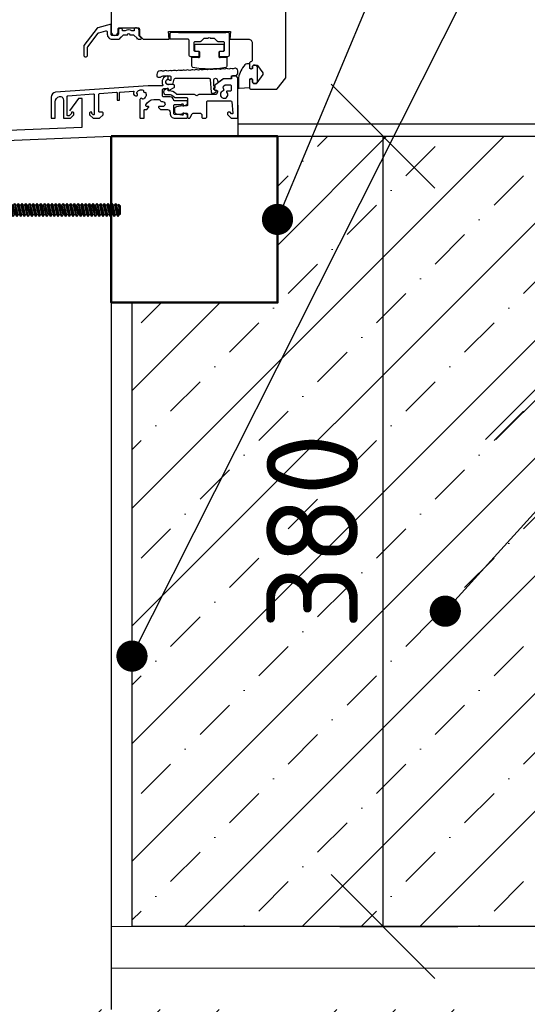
# Model space of a CAD drawing. Header units: millimetres. Extents: x -118752 to 407724, y -73278 to 155058.
# Tile 176 of 256: x 63454 to 63698, y 146595 to 147068. Entities that reach past the tile are written whole.
import ezdxf

# ---------------------------------------------------------------- set-up
doc = ezdxf.new("R2010")
doc.units = ezdxf.units.MM
doc.header["$LTSCALE"] = 10
doc.linetypes.add('DASHDOT', pattern=[25.4, 12.7, -6.35, 0, -6.35])
for name, color, linetype, lineweight in [('CKIZOLACE', 1, 'Continuous', 18), ('CKKOTY', 3, 'Continuous', 25), ('CKSTENY_PODROVINOU', 7, 'Continuous', 25), ('CKTEXTY_MALE', 3, 'Continuous', 18), ('CSPROFILY_REZY', 4, 'Continuous', 50), ('KING_DET_axis', 4, 'DASHDOT', 13), ('KING_DET_fastening', 7, 'Continuous', 25), ('pohledy', 7, 'Continuous', 25), ('srafy', 7, 'Continuous', 18)]:
    doc.layers.add(name, color=color, linetype=linetype, lineweight=lineweight)
doc.styles.get("Standard").update_dxf_attribs({"font": 'isocpeur.ttf'})
doc.linetypes.add('IZOLACE_TEPELNA_U', pattern='A,0.00254,-2.54,[216,CADKON.SHX,S=2.54,R=0,X=-2.54,Y=0],-15.24,[216,CADKON.SHX,S=2.54,R=180,X=2.54,Y=0],-2.54', length=20.32254)
doc.dimstyles.new('CADKON', dxfattribs={"dimscale": 50, "dimtxt": 2.2, "dimasz": 2.5, "dimexe": 1.8, "dimexo": 5, "dimgap": 0.6, "dimtad": 1, "dimrnd": 1, "dimtxsty": 'Standard', "dimblk1": 'OBLIQUE', "dimblk2": 'OBLIQUE', "dimsah": 1, "dimcen": 2.5, "dimadec": 1, "dimazin": 2, "dimtfac": 1, "dimtdec": 4, "dimtix": 1, "dimtmove": 2, "dimatfit": 3, "dimldrblk": 'OPEN30', "dimfxl": 5, "dimfxlon": 1, "dimtolj": 1, "dimarcsym": 0})
doc.dimstyles.new('CADKON$7', dxfattribs={"dimscale": 100, "dimtxt": 2.5, "dimasz": 2.5, "dimexe": 1.8, "dimexo": 5, "dimgap": 0.6, "dimtad": 1, "dimrnd": 1, "dimtxsty": 'Standard', "dimblk1": 'OBLIQUE', "dimblk2": 'OBLIQUE', "dimsah": 1, "dimcen": 2.5, "dimadec": 1, "dimazin": 2, "dimtfac": 1, "dimtdec": 4, "dimtix": 1, "dimtmove": 0, "dimatfit": 3, "dimldrblk": 'DOTSMALL', "dimfxl": 5, "dimfxlon": 1, "dimtfill": 1, "dimtolj": 1, "dimarcsym": 0})
pattern_1 = [(45, (0, 0), (-28.284271, 28.284271), []), (45, (28.284, 0), (-14.142136, 42.426407), [20, -10, 0, -10])]

# ---------------------------------------------------------------- blocks, each defined once
blk = doc.blocks.new('prah dveri')
at = {"layer": 'pohledy'}
for p, q in [((3.53, -543.12), (5, -541.67)), ((3.53, -543.41), (3.53, -543.12)), ((10.48, -543.12), (9, -541.67)), ((10.48, -543.41), (10.48, -543.12))]:
    blk.add_line(p, q, dxfattribs=at)
blk.add_lwpolyline([(0, -453.42), (0, -540.53, 1), (2.8, -540.53), (2.8, -539.43, -0.414214), (3.3, -538.93), (10.8, -538.93, -0.414214), (11.3, -539.43), (11.3, -541.93), (12.8, -543.43), (23.3, -543.43), (23.04, -540.43), (47.76, -540.43), (47.5, -543.43), (55, -543.43, -0.414214), (56.5, -544.93), (56.5, -551.98, -0.414214), (56, -552.48, 0.414214), (55.5, -552.98), (55.5, -555.08), (55.8, -555.25, 0.57735), (56.7, -554.73), (56.7, -554.33, -0.414214), (57.2, -553.83), (58.24, -553.83, -0.244698), (58.65, -554.05), (60.72, -557, -0.315299), (60.72, -557.57), (58.34, -560.97, -0.244698), (57.93, -561.18), (57.2, -561.18, -0.414214), (56.7, -560.68), (56.7, -559.83, 0.57735), (55.8, -559.31), (55.5, -559.49), (55.5, -563.13, 0.414214), (55.8, -563.43), (66.35, -563.43, 0.233167), (66.59, -563.32), (69.94, -558.95, 0.165101), (70, -558.77), (70, -465.18)], format="xyb", dxfattribs=at)
for points in [[(-0.01, -537.48), (-5.34, -538.91, 0.165101), (-5.61, -539.08), (-10.9, -545.98, 0.165101), (-11.01, -546.29), (-11.01, -549.98, 0.414214), (-10.51, -550.48), (-10.01, -550.48, 0.414214), (-9.51, -549.98), (-9.51, -546.81, -0.165101), (-9.4, -546.5), (-5.22, -541.05, -0.165101), (-4.95, -540.87), (-2.19, -540.13, -0.498582), (-1.56, -540.62), (-1.57, -541.44, 0.419335), (0.43, -543.48), (2.99, -543.48, 0.198912), (3.34, -543.33), (5, -541.67), (6.49, -541.67, -1), (7.49, -541.67), (8.99, -541.67), (10.65, -543.33, 0.198912), (11, -543.48), (11.79, -543.48, 0.668179), (12, -542.96), (11.19, -542.16), (11.19, -539.98, 0.414214), (10.19, -538.98), (9.69, -538.98, 0.414214), (9.19, -539.48), (9.19, -540.17), (8.32, -540.17, 0.377964), (5.67, -540.17), (4.49, -540.17), (4.49, -539.68, 0.414214), (3.99, -539.18), (3.49, -539.18, 0.414214), (2.99, -539.68), (2.99, -541.23, -0.414214), (2.24, -541.98), (0.43, -541.98, -0.419335), (-0.07, -541.47)], [(47.48, -541.34, 0.414214), (46.98, -540.84), (23.98, -540.84, 0.414214), (23.48, -541.34), (23.48, -543.04, 0.414214), (23.78, -543.34), (30.58, -543.34, -0.414214), (31.08, -543.84), (31.08, -549.59, 0.414214), (31.83, -550.34), (34.98, -550.34, 0.414214), (35.28, -550.04), (35.28, -548.64, 0.414214), (34.98, -548.34), (33.58, -548.34, -0.414214), (33.28, -548.04), (33.28, -544.84, -0.414214), (33.78, -544.34), (35.86, -544.34, 0.198912), (36.07, -544.25), (37.14, -543.19, -0.198912), (37.49, -543.04), (38.76, -543.04, 0.182676), (38.95, -542.97, -0.377964), (39.62, -542.97, 0.182676), (39.81, -543.04), (41.08, -543.04, -0.198912), (41.43, -543.19), (42.5, -544.25, 0.198912), (42.71, -544.34), (44.78, -544.34, -0.414214), (45.28, -544.84), (45.28, -548.04, -0.414214), (44.98, -548.34), (43.58, -548.34, 0.414214), (43.28, -548.64), (43.28, -550.04, 0.414214), (43.58, -550.34), (46.73, -550.34, 0.414214), (47.48, -549.59), (47.48, -541.34)], [(43.13, -550.32, 0.432615), (43.66, -550.82), (46.33, -550.65), (46.33, -554.28, -0.355233), (45.93, -554.77, -0.103064), (32.73, -554.77, -0.355277), (32.33, -554.28), (32.33, -550.65), (35, -550.82, 0.432615), (35.53, -550.32), (35.53, -548.85, 0.414214), (35.03, -548.35), (34.03, -548.35, -0.414214), (33.53, -547.85), (33.53, -545.95, -0.414214), (34.03, -545.45), (44.63, -545.45, -0.414214), (45.13, -545.95), (45.13, -547.85, -0.414214), (44.63, -548.35), (43.63, -548.35, 0.414214), (43.13, -548.85)], [(50.78, -557.4), (50.78, -556.15, 0.564337), (49.31, -555.26, -0.229416), (48.44, -555.29, 0.229416), (47.57, -555.32, -0.229416), (46.7, -555.35, 0.229416), (45.83, -555.38, -0.229416), (44.96, -555.41, 0.229416), (44.09, -555.44, -0.229416), (43.21, -555.46, 0.229416), (42.34, -555.49, -0.229416), (41.47, -555.52, 0.229416), (40.6, -555.55, -0.229416), (39.73, -555.58, 0.229416), (38.86, -555.61, -0.229416), (37.99, -555.64, 0.229416), (37.12, -555.67, -0.229416), (36.24, -555.7, 0.229416), (35.37, -555.73, -0.229416), (34.5, -555.75, 0.229416), (33.63, -555.78, -0.229416), (32.76, -555.81, 0.229416), (31.89, -555.84, -0.229416), (31.02, -555.87, 0.229416), (30.14, -555.9, -0.229416), (29.27, -555.93, 0.229416), (28.4, -555.96, -0.229416), (27.53, -555.99, 0.229416), (26.66, -556.02, -0.229416), (25.79, -556.05, 0.229416), (24.92, -556.07, -0.229416), (24.05, -556.1, 0.229416), (23.17, -556.13, -0.229416), (22.3, -556.16, 0.229416), (21.43, -556.19, -0.229416), (20.56, -556.22, 0.113237), (20.12, -556.13), (19.73, -556.15, 0.40449), (18.28, -557.65), (18.28, -558.15, 0.414214), (18.78, -558.65), (19.57, -558.65, 0.148928), (19.85, -558.57, -0.142531), (21.18, -558.15), (23.38, -558.15, -0.414214), (23.88, -558.65), (23.88, -559.85, -0.691083), (23.53, -559.98, 2.285154), (23.38, -561.45), (24.38, -561.45, 0.339454), (24.86, -561.08), (25.28, -559.52, -0.339454), (25.76, -559.15), (39.14, -559.15, -0.390066), (39.64, -559.6), (40.06, -564.69, 0.390066), (40.56, -565.15), (41.1, -565.15), (41.91, -564.68, 0.57735), (41.91, -564.16), (41.1, -563.69), (41.1, -563.14, -0.314477), (41.23, -562.95, 0.697982), (41.23, -562.24, -0.314477), (41.1, -562.05), (41.1, -559.9, -1), (42.6, -559.9), (42.6, -559.99, 0.606815), (43.39, -560.4), (45.03, -559.25), (47.68, -559.25, 0.414194), (48.18, -558.75), (48.18, -558.15), (50.03, -558.15)], [(58.71, -554.88, 0.414214), (57.71, -553.88), (57.21, -553.88, 0.414214), (56.71, -554.38), (56.71, -554.88, -0.57735), (55.81, -555.4), (55.51, -555.22), (55.51, -553.63, 0.414214), (55.21, -553.33), (54.41, -553.33, 0.221977), (53.57, -553.72, 0.122267), (51.03, -558.92, 0.05265), (51.01, -559.13), (51.01, -562.83, 0.414214), (51.31, -563.13), (55.51, -562.83), (55.51, -559.63), (55.81, -559.46, -0.57735), (56.71, -559.98), (56.71, -560.78, 0.414214), (57.21, -561.28), (57.97, -561.28, 0.244698), (58.38, -561.06), (58.53, -560.85, 0.153915), (58.71, -560.28)], [(20.58, -563.76, -0.414214), (21.08, -563.26), (22.78, -563.26), (22.78, -563.86), (23.28, -563.86), (25.22, -562.85, 0.278989), (25.38, -562.58), (25.38, -562.16, 0.414214), (24.88, -561.66), (22.88, -561.66, -0.919595), (22.71, -559.68, 0.365977), (22.88, -559.48), (22.88, -558.37, 0.439951), (22.66, -558.17, 0.541791), (20.69, -561.87, -0.570287), (20.51, -562.16), (14.88, -562.16), (-22.26, -564.76, 0.39391), (-24.12, -566.75), (-24.12, -574.96, 0.414214), (-23.92, -575.16), (-22.62, -575.16, 0.414214), (-22.42, -574.96), (-22.42, -568.62, -0.333387), (-20.76, -566.41, -0.140813), (-20.21, -566.41, -0.335507), (-19.12, -567.85), (-19.12, -574.96, 0.414214), (-18.92, -575.16), (-16.5, -575.16, 0.198912), (-16.36, -575.1), (-14.98, -573.72, 0.198912), (-14.92, -573.58), (-14.92, -573.16, 0.414214), (-15.42, -572.66), (-15.7, -572.66, 0.414214), (-15.9, -572.86), (-15.9, -573.23), (-16.83, -574.16), (-17.42, -574.16, -0.414214), (-17.62, -573.96), (-17.62, -566.33, -0.39391), (-17.43, -566.13), (-7.08, -565.4, -0.434812), (-6.87, -565.6), (-6.87, -573.62, -0.668179), (-7.21, -573.76), (-7.74, -573.23), (-7.74, -572.86, 0.414214), (-7.94, -572.66), (-8.22, -572.66, 0.414214), (-8.72, -573.16), (-8.72, -573.58, 0.198912), (-8.66, -573.72), (-7.28, -575.1, 0.198912), (-7.14, -575.16), (-4.8, -575.16, 0.198912), (-4.66, -575.1), (-3.28, -573.72, 0.198912), (-3.22, -573.58), (-3.22, -573.16, 0.414214), (-3.72, -572.66), (-4.72, -572.66, -0.414214), (-4.92, -572.46), (-4.92, -565.44, -0.39391), (-4.73, -565.24), (2.17, -564.76, -0.434812), (2.38, -564.95), (2.38, -567.76, 0.414214), (2.58, -567.96), (3.18, -567.96, 0.414214), (3.38, -567.76), (3.38, -564.86, -0.39391), (3.57, -564.66), (8.89, -564.28, -0.54626), (9.1, -564.55, 0.034337), (8.97, -564.97, 0.576453), (10.24, -566.14, 0.675939), (10.32, -565.22, -0.384579), (10.22, -564.97, -0.431123), (12.84, -563.88, -0.384582), (12.95, -564.13, 0.615457), (13.58, -564.76, -0.384582), (13.83, -564.87, -0.431177), (12.74, -567.49, -0.384582), (12.49, -567.39, 0.657212), (11.57, -567.44, 0.081393), (11.52, -567.76), (11.52, -574.96, 0.414214), (11.72, -575.16), (13.02, -575.16, 0.414214), (13.22, -574.96), (13.22, -571.86, -0.414214), (13.42, -571.66), (14.12, -571.66, 0.198912), (14.26, -571.6), (14.98, -570.89, 0.668179), (14.8, -570.46), (14.38, -570.46, -0.414214), (13.88, -569.96), (13.88, -569.79, -0.300893), (17.1, -567.66), (19.18, -567.66, -0.356394), (19.67, -568.06, 0.356394), (20.16, -568.46), (20.58, -568.46, -0.414214), (21.58, -569.46, -0.414214), (20.58, -570.46), (19.2, -570.46, 0.668179), (19.02, -570.89), (19.74, -571.6, 0.198912), (19.88, -571.66), (22.58, -571.66, -0.414214), (23.58, -572.66), (23.58, -573.16, 0.414214), (25.58, -575.16), (30.08, -575.16, 0.414232), (30.58, -574.66), (30.58, -574.02, 0.322823), (30.24, -573.55), (29.13, -573.18, 0.080612), (29.03, -573.16), (28.81, -573.16, 0.520567), (28.66, -573.38), (28.79, -573.75, -0.520567), (28.64, -573.96), (28.37, -573.96), (28.27, -573.75, 0.291473), (28.13, -573.66), (25.58, -573.66, -0.414214), (25.08, -573.16), (25.08, -572.91), (25.08, -572.91), (25.08, -571.41), (25.08, -571.41), (25.08, -570.16, -0.414214), (25.58, -569.66), (28.13, -569.66, 0.291473), (28.27, -569.57), (28.37, -569.36), (28.64, -569.36, -0.520567), (28.79, -569.58), (28.66, -569.95, 0.520567), (28.81, -570.16), (29.03, -570.16, 0.080612), (29.13, -570.15), (30.24, -569.78, 0.322823), (30.58, -569.3), (30.58, -568.66, 0.414214), (30.08, -568.16), (25.37, -568.16, -0.381966), (25.07, -567.9, 0.381966), (23.58, -566.56), (21.08, -566.56, -0.414214), (20.58, -566.06)], [(38.78, -568.15), (47.89, -568.15, -0.388879), (48.38, -568.6), (48.78, -573.1, -0.700208), (48.27, -573.33), (47.67, -572.73, 0.198912), (47.45, -572.65), (47.08, -572.65, 0.414214), (46.58, -573.15), (46.58, -573.5, 0.197257), (46.67, -573.71), (47.93, -575, 0.200569), (48.29, -575.15), (50.28, -575.15, 0.414214), (50.78, -574.65), (50.78, -558.9), (50.03, -558.15), (48.78, -558.15, 0.414214), (48.28, -558.65), (48.28, -559.35), (45.38, -559.35, 0.153915), (44.81, -559.53), (41.9, -561.56, 0.228571), (41.48, -562.32), (41.39, -563.73, 0.432221), (41.59, -563.95), (42.17, -563.95, -0.517466), (42.64, -564.61), (42.4, -565.31, -0.317987), (41.93, -565.65), (35.14, -565.65, 0.267949), (34.71, -565.9, -0.57735), (33.85, -565.9, 0.267949), (33.41, -565.65), (26.71, -565.65, -0.207199), (25.98, -565.33, 0.207199), (23.28, -564.16), (22.78, -564.16), (22.78, -563.26), (22.62, -563.26, 0.121217), (22.15, -563.38), (21.51, -563.71, 0.287934), (20.98, -564.63, 0.423947), (21.98, -565.66), (23.28, -565.66, -0.173183), (24.67, -566.16), (25.37, -566.73, 0.173183), (25.69, -566.85), (30.08, -566.85, -0.414214), (30.58, -567.35), (30.58, -569.86, -0.414214), (30.28, -570.16), (28.62, -570.16, 0.038769), (28.54, -570.17), (26.22, -570.53, 0.369511), (25.38, -571.52), (25.38, -572.36, 0.350174), (26.16, -573.34), (27.52, -573.65, 0.055927), (27.63, -573.66), (28, -573.66, 0.267949), (28.43, -573.41), (28.58, -573.16), (30.28, -573.16, -0.414214), (30.58, -573.46), (30.58, -574.66, 0.414214), (31.08, -575.16), (31.27, -575.16, 0.284079), (31.72, -574.89), (32.44, -573.44, -0.284079), (32.89, -573.16), (35.78, -573.16, -0.414214), (36.28, -573.66), (36.28, -574.66, 0.414214), (36.78, -575.16), (37.78, -575.16, 0.414214), (38.28, -574.66), (38.28, -568.65, -0.414214)], [(46.4, -564.65, -0.648232), (46.62, -564.15), (47.78, -564.15, 0.414214), (48.28, -563.65), (48.28, -562.35, 0.414214), (47.78, -561.85), (46.01, -561.85, 0.153915), (45.72, -561.94), (44.99, -562.45, 0.373318), (44.83, -563.09, -0.067601), (45.09, -563.85, -0.393386), (44.88, -564.2, 3.504124)]]:
    blk.add_lwpolyline(points, format="xyb", close=True, dxfattribs=at)
blk.add_lwpolyline([(45.98, -540.84), (45.98, -540.59), (26.98, -540.59), (45.98, -540.59), (45.98, -540.84), (26.98, -540.84), (26.98, -540.59), (26.98, -540.84)], close=True, dxfattribs=at)
blk = doc.blocks.new('P02p_JZ-22-D100')
at = {"layer": 'KING_DET_fastening'}
blk.add_hatch(color=9, dxfattribs=at).paths.add_polyline_path([(10.5, 1), (-10.5, 1), (-10.5, 0), (10.5, 0)])
at = {"layer": 'KING_DET_axis', "linetype": 'DASHDOT'}
blk.add_line((0, -125), (0, 0), dxfattribs=at)
at = {"layer": 'KING_DET_fastening'}
for p, q in [((-4.29, 3.15), (-4.29, 5.51)), ((3.58, 6.3), (-3.5, 6.3)), ((-1.93, 3.15), (-1.93, 5.51)), ((2.01, 3.15), (2.01, 5.51)), ((2.01, 3.23), (2.01, 5.51)), ((4.37, 3.15), (4.37, 5.51)), ((-4.29, 2.36), (-11, 2)), ((-11, 1), (-11, 2)), ((-11, 1), (11, 1)), ((5.04, 2.86), (-4.96, 2.86)), ((-4.96, 2.36), (-4.96, 2.86)), ((5.04, 2.36), (-4.96, 2.36)), ((4.37, 2.36), (-4.29, 2.36)), ((-3.15, -70.52), (-3.15, 0)), ((3.15, -70.74), (3.15, 0)), ((4.37, 2.36), (11, 2)), ((5.04, 2.36), (5.04, 2.86)), ((11, 1), (11, 2)), ((-3.15, -70.52), (-2.31, -71)), ((-3.15, -71.56), (0, -71)), ((-2.31, -71), (2.1, -71)), ((-2.25, -72.08), (3.15, -70.74)), ((-2.25, -71.04), (-2.25, -71)), ((2.25, -71.75), (2.25, -70.96)), ((-3.15, -71.56), (-2.25, -71.04)), ((-3.15, -71.56), (-2.25, -72.08)), ((-3.15, -73.38), (3.15, -72.27)), ((-3.15, -73.38), (-2.25, -72.86)), ((-3.15, -73.38), (-2.25, -73.9)), ((-3.15, -75.18), (3.15, -74.07)), ((-3.15, -75.18), (-2.25, -74.66)), ((-3.15, -75.18), (-2.25, -75.7)), ((-2.25, -72.86), (2.25, -71.75)), ((-2.25, -72.86), (-2.25, -72.08)), ((-2.25, -73.9), (2.25, -72.79)), ((-2.25, -74.66), (2.25, -73.55)), ((-2.25, -74.66), (-2.25, -73.88)), ((-2.25, -75.7), (2.25, -74.59)), ((-2.25, -76.46), (2.25, -75.35)), ((-2.25, -76.46), (-2.25, -75.68)), ((2.25, -71.75), (3.15, -72.27)), ((2.25, -72.79), (3.15, -72.27)), ((2.25, -73.55), (2.25, -72.79)), ((2.25, -73.55), (3.15, -74.07)), ((2.25, -74.59), (3.15, -74.07)), ((2.25, -75.35), (2.25, -74.59)), ((2.25, -75.35), (3.15, -75.87)), ((-3.15, -76.98), (3.15, -75.87)), ((-3.15, -76.98), (-2.25, -76.46)), ((-3.15, -76.98), (-2.25, -77.5)), ((-3.15, -78.78), (3.15, -77.67)), ((-3.15, -78.78), (-2.25, -78.26)), ((-3.15, -78.78), (-2.25, -79.3)), ((-3.15, -80.58), (3.15, -79.47)), ((-3.15, -80.58), (-2.25, -80.06)), ((-2.25, -77.5), (2.25, -76.39)), ((-2.25, -78.26), (2.25, -77.15)), ((-2.25, -78.26), (-2.25, -77.48)), ((-2.25, -79.3), (2.25, -78.19)), ((-2.25, -80.06), (2.25, -78.95)), ((-2.25, -80.06), (-2.25, -79.28)), ((-2.25, -81.1), (2.25, -79.99)), ((2.25, -76.39), (3.15, -75.87)), ((2.25, -77.15), (2.25, -76.39)), ((2.25, -77.15), (3.15, -77.67)), ((2.25, -78.19), (3.15, -77.67)), ((2.25, -78.95), (2.25, -78.19)), ((2.25, -78.95), (3.15, -79.47)), ((2.25, -79.99), (3.15, -79.47)), ((2.25, -80.75), (2.25, -79.96)), ((-3.15, -80.58), (-2.25, -81.1)), ((-3.15, -82.38), (3.15, -81.27)), ((-3.15, -82.38), (-2.25, -81.86)), ((-3.15, -82.38), (-2.25, -82.9)), ((-3.15, -84.18), (3.15, -83.07)), ((-3.15, -84.18), (-2.25, -83.66)), ((-3.15, -84.18), (-2.25, -84.7)), ((-3.15, -85.98), (3.15, -84.87)), ((-2.25, -81.86), (2.25, -80.75)), ((-2.25, -81.86), (-2.25, -81.08)), ((-2.25, -82.9), (2.25, -81.79)), ((-2.25, -83.66), (2.25, -82.55)), ((-2.25, -83.66), (-2.25, -82.88)), ((-2.25, -84.7), (2.25, -83.59)), ((-2.25, -85.46), (2.25, -84.35)), ((-2.25, -85.46), (-2.25, -84.68)), ((2.25, -80.75), (3.15, -81.27)), ((2.25, -81.79), (3.15, -81.27)), ((2.25, -82.55), (2.25, -81.76)), ((2.25, -82.55), (3.15, -83.07)), ((2.25, -83.59), (3.15, -83.07)), ((2.25, -84.35), (2.25, -83.59)), ((2.25, -84.35), (3.15, -84.87)), ((2.25, -85.39), (3.15, -84.87)), ((-3.15, -85.98), (-2.25, -85.46)), ((-3.15, -85.98), (-2.25, -86.5)), ((-3.15, -87.78), (3.15, -86.67)), ((-3.15, -87.78), (-2.25, -87.26)), ((-3.15, -87.78), (-2.25, -88.3)), ((-3.15, -89.58), (3.15, -88.47)), ((-3.15, -89.58), (-2.25, -89.06)), ((-3.15, -89.58), (-2.25, -90.1)), ((-2.25, -86.5), (2.25, -85.39)), ((-2.25, -87.26), (2.25, -86.15)), ((-2.25, -87.26), (-2.25, -86.48)), ((-2.25, -88.3), (2.25, -87.19)), ((-2.25, -89.06), (2.25, -87.95)), ((-2.25, -89.06), (-2.25, -88.28)), ((-2.25, -90.1), (2.25, -88.99)), ((-2.25, -90.86), (2.25, -89.75)), ((2.25, -86.15), (2.25, -85.39)), ((2.25, -86.15), (3.15, -86.67)), ((2.25, -87.19), (3.15, -86.67)), ((2.25, -87.95), (2.25, -87.19)), ((2.25, -87.95), (3.15, -88.47)), ((2.25, -88.99), (3.15, -88.47)), ((2.25, -89.75), (2.25, -88.99)), ((2.25, -89.75), (3.15, -90.27)), ((-3.15, -91.38), (3.15, -90.27)), ((-3.15, -91.38), (-2.25, -90.86)), ((-3.15, -91.38), (-2.25, -91.9)), ((-3.15, -93.18), (3.15, -92.07)), ((-3.15, -93.18), (-2.25, -92.66)), ((-3.15, -93.18), (-2.25, -93.7)), ((-3.15, -94.98), (3.15, -93.87)), ((-3.15, -94.98), (-2.25, -94.46)), ((-2.25, -90.86), (-2.25, -90.08)), ((-2.25, -91.9), (2.25, -90.79)), ((-2.25, -92.66), (2.25, -91.55)), ((-2.25, -92.66), (-2.25, -91.88)), ((-2.25, -93.7), (2.25, -92.59)), ((-2.25, -94.46), (2.25, -93.35)), ((-2.25, -94.46), (-2.25, -93.68)), ((-2.25, -95.5), (2.25, -94.39)), ((2.25, -90.79), (3.15, -90.27)), ((2.25, -91.55), (2.25, -90.79)), ((2.25, -91.55), (3.15, -92.07)), ((2.25, -92.59), (3.15, -92.07)), ((2.25, -93.35), (2.25, -92.59)), ((2.25, -93.35), (3.15, -93.87)), ((2.25, -94.39), (3.15, -93.87)), ((2.25, -95.15), (2.25, -94.39)), ((-3.15, -94.98), (-2.25, -95.5)), ((-3.15, -96.78), (3.15, -95.67)), ((-3.15, -96.78), (-2.25, -96.26)), ((-3.15, -96.78), (-2.25, -97.3)), ((-3.15, -98.58), (3.15, -97.47)), ((-3.15, -98.58), (-2.25, -98.06)), ((-3.15, -98.58), (-2.25, -99.1)), ((-3.15, -100.38), (3.15, -99.27)), ((-2.25, -96.26), (2.25, -95.15)), ((-2.25, -96.26), (-2.25, -95.48)), ((-2.25, -97.3), (2.25, -96.19)), ((-2.25, -98.06), (2.25, -96.95)), ((-2.25, -98.06), (-2.25, -97.28)), ((-2.25, -99.1), (2.25, -97.99)), ((-2.25, -99.86), (2.25, -98.75)), ((-2.25, -99.86), (-2.25, -99.08)), ((2.25, -95.15), (3.15, -95.67)), ((2.25, -96.19), (3.15, -95.67)), ((2.25, -96.95), (2.25, -96.19)), ((2.25, -96.95), (3.15, -97.47)), ((2.25, -97.99), (3.15, -97.47)), ((2.25, -98.75), (2.25, -97.99)), ((2.25, -98.75), (3.15, -99.27)), ((2.25, -99.79), (3.15, -99.27)), ((-3.15, -100.38), (-2.25, -99.86)), ((-3.15, -100.38), (-2.25, -100.9)), ((-3.15, -102.18), (3.15, -101.07)), ((-3.15, -102.18), (-2.25, -101.66)), ((-3.15, -102.18), (-2.25, -102.7)), ((-3.15, -103.98), (3.15, -102.87)), ((-3.15, -103.98), (-2.25, -103.46)), ((-3.15, -103.98), (-2.25, -104.5)), ((-2.25, -100.9), (2.25, -99.79)), ((-2.25, -101.66), (2.25, -100.55)), ((-2.25, -101.66), (-2.25, -100.88)), ((-2.25, -102.7), (2.25, -101.59)), ((-2.25, -103.46), (2.25, -102.35)), ((-2.25, -103.46), (-2.25, -102.68)), ((-2.25, -104.5), (2.25, -103.39)), ((-2.25, -105.26), (2.25, -104.15)), ((2.25, -100.55), (2.25, -99.79)), ((2.25, -100.55), (3.15, -101.07)), ((2.25, -101.59), (3.15, -101.07)), ((2.25, -102.35), (2.25, -101.59)), ((2.25, -102.35), (3.15, -102.87)), ((2.25, -103.39), (3.15, -102.87)), ((2.25, -104.15), (2.25, -103.39)), ((2.25, -104.15), (3.15, -104.67)), ((-3.15, -105.78), (3.15, -104.67)), ((-3.15, -105.78), (-2.25, -105.26)), ((-3.15, -105.78), (-2.25, -106.3)), ((-3.15, -107.58), (3.15, -106.47)), ((-3.15, -107.58), (-2.25, -107.06)), ((-3.15, -107.58), (-2.25, -108.1)), ((-3.15, -109.38), (3.15, -108.27)), ((-3.15, -109.38), (-2.25, -108.86)), ((-2.25, -105.26), (-2.25, -104.48)), ((-2.25, -106.3), (2.25, -105.19)), ((-2.25, -107.06), (2.25, -105.95)), ((-2.25, -107.06), (-2.25, -106.28)), ((-2.25, -108.1), (2.25, -106.99)), ((-2.25, -108.86), (2.25, -107.75)), ((-2.25, -108.86), (-2.25, -108.08)), ((-2.25, -109.9), (2.25, -108.79)), ((2.25, -105.19), (3.15, -104.67)), ((2.25, -105.95), (2.25, -105.19)), ((2.25, -105.95), (3.15, -106.47)), ((2.25, -106.99), (3.15, -106.47)), ((2.25, -107.75), (2.25, -106.99)), ((2.25, -107.75), (3.15, -108.27)), ((2.25, -108.79), (3.15, -108.27)), ((2.25, -109.55), (2.25, -108.79)), ((-3.15, -109.38), (-2.25, -109.9)), ((-3.15, -111.18), (3.15, -110.07)), ((-3.15, -111.18), (-2.25, -110.66)), ((-3.15, -111.18), (-2.25, -111.7)), ((-3.15, -112.98), (3.15, -111.87)), ((-3.15, -112.98), (-2.25, -112.46)), ((-3.15, -112.98), (-2.25, -113.5)), ((-2.25, -110.66), (2.25, -109.55)), ((-2.25, -110.66), (-2.25, -109.88)), ((-2.25, -111.7), (2.25, -110.59)), ((-2.25, -112.46), (2.25, -111.35)), ((-2.25, -112.46), (-2.25, -111.68)), ((-2.25, -113.5), (2.25, -112.39)), ((-2.25, -114.26), (2.25, -113.15)), ((-2.25, -114.26), (-2.25, -113.48)), ((2.25, -109.55), (3.15, -110.07)), ((2.25, -110.59), (3.15, -110.07)), ((2.25, -111.35), (2.25, -110.59)), ((2.25, -111.35), (3.15, -111.87)), ((2.25, -112.39), (3.15, -111.87)), ((2.25, -113.15), (2.25, -112.39)), ((2.25, -113.15), (3.15, -113.67)), ((-3.15, -114.78), (3.15, -113.67)), ((-3.15, -114.78), (-2.25, -114.26)), ((-3.15, -114.78), (-2.25, -115.3)), ((-3.15, -116.58), (3.15, -115.47)), ((-3.15, -116.58), (-2.25, -116.06)), ((-3.15, -116.58), (-2.25, -117.1)), ((-3.15, -118.38), (3.15, -117.27)), ((-3.15, -118.38), (-2.25, -117.86)), ((-2.25, -115.3), (2.25, -114.19)), ((-2.25, -116.06), (2.25, -114.95)), ((-2.25, -116.06), (-2.25, -115.28)), ((-2.25, -117.1), (2.25, -115.99)), ((-2.25, -117.86), (2.25, -116.75)), ((-2.25, -117.86), (-2.25, -117.08)), ((-2.25, -118.9), (2.25, -117.79)), ((2.25, -114.19), (3.15, -113.67)), ((2.25, -114.95), (2.25, -114.19)), ((2.25, -114.95), (3.15, -115.47)), ((2.25, -115.99), (3.15, -115.47)), ((2.25, -116.75), (2.25, -115.99)), ((2.25, -116.75), (3.15, -117.27)), ((2.25, -117.79), (3.15, -117.27)), ((2.25, -118.55), (2.25, -117.79)), ((-3.15, -118.38), (-2.25, -118.9)), ((-3.15, -120.18), (3.15, -119.07)), ((-3.15, -120.18), (-2.25, -119.66)), ((-3.15, -120.18), (-2.25, -120.7)), ((-3.15, -121.98), (3.15, -120.87)), ((-3.15, -121.98), (-2.25, -121.46)), ((-3.15, -121.98), (-2.25, -122.5)), ((-3.15, -123.78), (3.15, -122.67)), ((-2.25, -119.66), (2.25, -118.55)), ((-2.25, -119.66), (-2.25, -118.88)), ((-2.25, -120.7), (2.25, -119.59)), ((-2.25, -121.46), (2.25, -120.35)), ((-2.25, -121.46), (-2.25, -120.68)), ((-2.25, -122.5), (2.25, -121.39)), ((-2.25, -123.26), (2.25, -122.15)), ((-2.25, -123.26), (-2.25, -122.48)), ((2.25, -118.55), (3.15, -119.07)), ((2.25, -119.59), (3.15, -119.07)), ((2.25, -120.35), (2.25, -119.59)), ((2.25, -120.35), (3.15, -120.87)), ((2.25, -121.39), (3.15, -120.87)), ((2.25, -122.15), (2.25, -121.39)), ((2.25, -122.15), (3.15, -122.67)), ((2.25, -123.19), (3.15, -122.67)), ((-3.15, -123.78), (-2.25, -123.26)), ((-3.15, -123.78), (-2.25, -124.3)), ((-2.25, -124.3), (2.25, -123.19)), ((-2.25, -124.3), (-2.06, -125)), ((-2.25, -124.3), (2.86, -124.3)), ((-2.06, -125), (2.06, -125)), ((0.83, -124.3), (2.25, -123.95)), ((2.06, -125), (2.25, -124.3)), ((2.25, -123.95), (2.25, -123.19)), ((2.25, -123.95), (2.86, -124.3))]:
    blk.add_line(p, q, dxfattribs=at)
blk.add_lwpolyline([(10.5, 1), (-10.5, 1), (-10.5, 0), (10.5, 0)], close=True, dxfattribs=at)
for centre, start, end in [((-3.5, 5.51), 90.0033, 180.0033), ((-2.71, 5.51), 0.0033, 90.0033), ((-1.14, 5.51), 90.0033, 180.0033), ((1.22, 5.51), 0.0033, 90.0033), ((2.8, 5.51), 90.0033, 180.0033), ((3.58, 5.51), 0.0033, 90.0033)]:
    blk.add_arc(centre, 0.787, start, end, dxfattribs=at)
at = {"layer": 'KING_DET_fastening', "extrusion": (0, 0, -1)}
for centre, start_param, end_param in [((-5.08, 3.15), 0.936145, 1.313741), ((-2.72, 3.15), 0.936145, 1.313741), ((-1.13, 3.15), 3.700141, 4.077737), ((1.22, 3.15), 0.936145, 1.313741), ((2.8, 3.15), 3.700141, 4.077737), ((5.16, 3.15), 3.700141, 4.077737)]:
    blk.add_ellipse(centre, major_axis=(0.47, 0.638), ratio=1, start_param=start_param, end_param=end_param, dxfattribs=at)
blk = doc.blocks.new('_OBLIQUE')
at = {"color": 0, "linetype": 'ByBlock'}
blk.add_line((-0.5, -0.5), (0.5, 0.5), dxfattribs=at)
blk = doc.blocks.new('*D10266')
at = {"layer": 'CKKOTY', "color": 0, "lineweight": -2}
for p, q in [((63597.92, 147012.44), (63664.66, 147012.44)), ((63628.66, 147012.44), (63628.66, 146632.44)), ((63607.92, 146632.44), (63664.66, 146632.44))]:
    blk.add_line(p, q, dxfattribs=at)
at = {"layer": 'Defpoints', "color": 0}
for p in [(63497.92, 147012.44), (63507.92, 146632.44), (63628.66, 146632.44)]:
    blk.add_point(p, dxfattribs=at)
at = {"layer": 'CKKOTY', "color": 0, "lineweight": -2, "xscale": 50, "yscale": 50, "zscale": 50}
for p, rotation in [((63628.66, 147012.44), 90), ((63628.66, 146632.44), 270)]:
    blk.add_blockref('_OBLIQUE', p, dxfattribs=dict(at, rotation=rotation))
at = {"layer": 'CKKOTY', "color": 0, "insert": (63594.66, 146822.44), "char_height": 44, "attachment_point": 5, "rotation": 90}
blk.add_mtext('\\A1;380', dxfattribs=at)
blk = doc.blocks.new('_Open30')
at = {"color": 0, "lineweight": -2}
for p, q in [((-1, 0.2679), (0, 0)), ((0, 0), (-1, -0.2679)), ((0, 0), (-1, 0))]:
    blk.add_line(p, q, dxfattribs=at)
blk = doc.blocks.new('*D10274')
at = {"layer": 'CKKOTY', "color": 0, "lineweight": -2}
for p, q in [((63707.92, 146947.44), (63707.92, 146927.56)), ((64007.92, 146868.44), (64007.92, 146927.56)), ((64007.92, 146891.56), (63707.92, 146891.56))]:
    blk.add_line(p, q, dxfattribs=at)
at = {"layer": 'Defpoints', "color": 0}
for p in [(63707.92, 146891.56), (63707.92, 146847.44), (64007.92, 146768.44)]:
    blk.add_point(p, dxfattribs=at)
at = {"layer": 'CKKOTY', "color": 0, "lineweight": -2, "xscale": 50, "yscale": 50, "zscale": 50, "rotation": 180}
blk.add_blockref('_OBLIQUE', (63707.92, 146891.56), dxfattribs=at)
at = {"layer": 'CKKOTY', "color": 0, "lineweight": -2, "xscale": 50, "yscale": 50, "zscale": 50}
blk.add_blockref('_OBLIQUE', (64007.92, 146891.56), dxfattribs=at)
at = {"layer": 'CKKOTY', "color": 0, "insert": (63857.92, 146925.56), "char_height": 44, "attachment_point": 5}
blk.add_mtext('\\A1;300', dxfattribs=at)
blk = doc.blocks.new('*D10275')
at = {"layer": 'CKKOTY', "color": 0, "lineweight": -2}
for p, q in [((63707.92, 146947.44), (63707.92, 146927.56)), ((63702.92, 146942.44), (63702.92, 146927.56)), ((63707.92, 146891.56), (63702.92, 146891.56))]:
    blk.add_line(p, q, dxfattribs=at)
at = {"layer": 'Defpoints', "color": 0}
for p in [(63702.92, 146891.56), (63707.92, 146847.44), (63702.92, 146842.44)]:
    blk.add_point(p, dxfattribs=at)
at = {"layer": 'CKKOTY', "color": 0, "lineweight": -2, "xscale": 50, "yscale": 50, "zscale": 50}
blk.add_blockref('_OBLIQUE', (63702.92, 146891.56), dxfattribs=at)
at = {"layer": 'CKKOTY', "color": 0, "lineweight": -2, "xscale": 50, "yscale": 50, "zscale": 50, "rotation": 180}
blk.add_blockref('_OBLIQUE', (63707.92, 146891.56), dxfattribs=at)
at = {"layer": 'CKKOTY', "color": 0, "insert": (63735.1, 146948.4), "char_height": 44, "attachment_point": 5}
blk.add_mtext('\\A1;5', dxfattribs=at)
blk = doc.blocks.new('*D10281')
at = {"layer": 'CKKOTY', "color": 0, "lineweight": -2}
for p, q in [((63507.92, 146492.44), (63507.92, 146361.05)), ((63692.92, 146497.05), (63692.92, 146361.05)), ((63507.92, 146397.05), (63692.92, 146397.05))]:
    blk.add_line(p, q, dxfattribs=at)
at = {"layer": 'Defpoints', "color": 0}
for p in [(63692.92, 146839.44), (63507.92, 146592.44), (63692.92, 146397.05)]:
    blk.add_point(p, dxfattribs=at)
at = {"layer": 'CKKOTY', "color": 0, "lineweight": -2, "xscale": 50, "yscale": 50, "zscale": 50, "rotation": 180}
blk.add_blockref('_OBLIQUE', (63507.92, 146397.05), dxfattribs=at)
at = {"layer": 'CKKOTY', "color": 0, "lineweight": -2, "xscale": 50, "yscale": 50, "zscale": 50}
blk.add_blockref('_OBLIQUE', (63692.92, 146397.05), dxfattribs=at)
at = {"layer": 'CKKOTY', "color": 0, "insert": (63648.79, 146437.35), "char_height": 44, "attachment_point": 5}
blk.add_mtext('\\A1;185', dxfattribs=at)
blk = doc.blocks.new('*D10282')
at = {"layer": 'CKKOTY', "color": 0, "lineweight": -2}
for p, q in [((63692.92, 146497.05), (63692.92, 146361.05)), ((63992.92, 146497.05), (63992.92, 146361.05)), ((63692.92, 146397.05), (63992.92, 146397.05))]:
    blk.add_line(p, q, dxfattribs=at)
at = {"layer": 'Defpoints', "color": 0}
for p in [(63692.92, 146839.44), (63992.92, 146667.44), (63992.92, 146397.05)]:
    blk.add_point(p, dxfattribs=at)
at = {"layer": 'CKKOTY', "color": 0, "lineweight": -2, "xscale": 50, "yscale": 50, "zscale": 50, "rotation": 180}
blk.add_blockref('_OBLIQUE', (63692.92, 146397.05), dxfattribs=at)
at = {"layer": 'CKKOTY', "color": 0, "lineweight": -2, "xscale": 50, "yscale": 50, "zscale": 50}
blk.add_blockref('_OBLIQUE', (63992.92, 146397.05), dxfattribs=at)
at = {"layer": 'CKKOTY', "color": 0, "insert": (63842.92, 146431.05), "char_height": 44, "attachment_point": 5}
blk.add_mtext('\\A1;300', dxfattribs=at)

msp = doc.modelspace()

# ---------------------------------------------------------------- hatches: boundary and pattern name
at = {"layer": 'srafy', "transparency": 33554661}
h = msp.add_hatch(dxfattribs=at)
h.set_pattern_fill('BETON-PROSTY', color=256, scale=10)
h.set_pattern_definition(pattern_1)
h.paths.add_polyline_path([(63711.417, 146842.436), (63702.921, 146842.436), (63702.921, 146847.436), (63702.921, 147012.436), (63633.954, 147012.436), (63577.921, 147012.436), (63577.921, 146932.436), (63507.921, 146932.436), (63507.921, 146632.436), (64440.316, 146632.436), (64440.316, 146677.436), (64002.921, 146677.436), (64002.921, 146682.436), (64002.921, 146842.436)])
h.paths.add_polyline_path([(64612.369, 146632.436), (64612.369, 146677.436), (64440.316, 146677.436), (64440.316, 146632.436)])
h.paths.add_polyline_path([(64612.369, 146677.436), (64612.369, 146632.436), (64805.337, 146632.436), (64805.337, 146677.436)])
h.paths.add_polyline_path([(63561.659, 146747.436), (63561.659, 146857.436), (63627.659, 146857.436), (63627.659, 146747.436)], flags=24)
h.paths.add_polyline_path([(64194.788, 146615.336), (64194.788, 146694.536), (64260.788, 146694.536), (64260.788, 146615.336)], flags=24)
h.paths.add_polyline_path([(64068.278, 146597.536), (64068.278, 146672.336), (64134.278, 146672.336), (64134.278, 146597.536)], flags=24)
h = msp.add_hatch(dxfattribs=at)
h.set_pattern_fill('BETON-PROSTY', color=256, scale=10)
h.set_pattern_definition(pattern_1)
h.paths.add_polyline_path([(63981.016, 146495.003), (63984.75, 146492.928), (63986.227, 146492.436), (64002.336, 146492.436), (64004.829, 146493.432), (64016.675, 146509.262), (64020.566, 146511.413), (64021.73, 146512.577), (64033.336, 146529.44), (64035.829, 146530.436), (64051.938, 146530.436), (64053.415, 146529.944), (64057.149, 146527.869), (64061.016, 146527.869), (64064.75, 146529.944), (64066.227, 146530.436), (64082.336, 146530.436), (64084.829, 146529.44), (64096.435, 146512.577), (64097.599, 146511.413), (64101.49, 146509.262), (64113.336, 146493.432), (64115.829, 146492.436), (64131.938, 146492.436), (64133.415, 146492.928), (64137.149, 146495.003), (64141.016, 146495.003), (64144.75, 146492.928), (64146.227, 146492.436), (64162.336, 146492.436), (64164.829, 146493.432), (64176.675, 146509.262), (64180.566, 146511.413), (64181.73, 146512.577), (64193.336, 146529.44), (64195.829, 146530.436), (64211.938, 146530.436), (64213.415, 146529.944), (64217.149, 146527.869), (64221.016, 146527.869), (64224.75, 146529.944), (64226.227, 146530.436), (64242.336, 146530.436), (64244.829, 146529.44), (64256.435, 146512.577), (64257.599, 146511.413), (64261.49, 146509.262), (64273.336, 146493.432), (64275.829, 146492.436), (64291.938, 146492.436), (64293.415, 146492.928), (64297.149, 146495.003), (64301.016, 146495.003), (64304.75, 146492.928), (64306.227, 146492.436), (64322.336, 146492.436), (64324.829, 146493.432), (64336.675, 146509.262), (64340.566, 146511.413), (64341.73, 146512.577), (64353.336, 146529.44), (64355.829, 146530.436), (64371.938, 146530.436), (64373.415, 146529.944), (64377.149, 146527.869), (64381.016, 146527.869), (64384.75, 146529.944), (64386.227, 146530.436), (64402.336, 146530.436), (64404.829, 146529.44), (64416.435, 146512.577), (64417.599, 146511.413), (64421.49, 146509.262), (64433.336, 146493.432), (64435.829, 146492.436), (64451.938, 146492.436), (64453.415, 146492.928), (64457.149, 146495.003), (64461.016, 146495.003), (64464.75, 146492.928), (64466.227, 146492.436), (64482.336, 146492.436), (64484.829, 146493.432), (64496.675, 146509.262), (64500.566, 146511.413), (64501.73, 146512.577), (64513.336, 146529.44), (64515.829, 146530.436), (64531.938, 146530.436), (64533.415, 146529.944), (64537.149, 146527.869), (64541.016, 146527.869), (64544.75, 146529.944), (64546.227, 146530.436), (64562.336, 146530.436), (64564.829, 146529.44), (64576.435, 146512.577), (64577.599, 146511.413), (64581.49, 146509.262), (64593.336, 146493.432), (64595.829, 146492.436), (64611.938, 146492.436), (64613.415, 146492.928), (64617.149, 146495.003), (64621.016, 146495.003), (64624.75, 146492.928), (64626.227, 146492.436), (64642.336, 146492.436), (64805.337, 146492.436), (64805.337, 146592.436), (64612.369, 146592.436), (64440.316, 146592.436), (63507.921, 146592.436), (63497.921, 146592.436), (63377.921, 146592.436), (63177.921, 146592.436), (62477.782, 146592.436), (62355.541, 146592.436), (62355.541, 146492.551), (62355.829, 146492.436), (62371.938, 146492.436), (62373.415, 146492.928), (62377.149, 146495.003), (62381.016, 146495.003), (62384.75, 146492.928), (62386.227, 146492.436), (62402.336, 146492.436), (62404.829, 146493.432), (62416.675, 146509.262), (62420.566, 146511.413), (62421.73, 146512.577), (62433.336, 146529.44), (62435.829, 146530.436), (62451.938, 146530.436), (62453.415, 146529.944), (62457.149, 146527.869), (62461.016, 146527.869), (62464.75, 146529.944), (62466.227, 146530.436), (62482.336, 146530.436), (62484.829, 146529.44), (62496.435, 146512.577), (62497.599, 146511.413), (62501.49, 146509.262), (62513.336, 146493.432), (62515.829, 146492.436), (62531.938, 146492.436), (62533.415, 146492.928), (62537.149, 146495.003), (62541.016, 146495.003), (62544.75, 146492.928), (62546.227, 146492.436), (62562.336, 146492.436), (62564.829, 146493.432), (62576.675, 146509.262), (62580.566, 146511.413), (62581.73, 146512.577), (62593.336, 146529.44), (62595.829, 146530.436), (62611.938, 146530.436), (62613.415, 146529.944), (62617.149, 146527.869), (62621.016, 146527.869), (62624.75, 146529.944), (62626.227, 146530.436), (62642.336, 146530.436), (62644.829, 146529.44), (62656.435, 146512.577), (62657.599, 146511.413), (62661.49, 146509.262), (62673.336, 146493.432), (62675.829, 146492.436), (62691.938, 146492.436), (62693.415, 146492.928), (62697.149, 146495.003), (62701.016, 146495.003), (62704.75, 146492.928), (62706.227, 146492.436), (62722.336, 146492.436), (62724.829, 146493.432), (62736.675, 146509.262), (62740.566, 146511.413), (62741.73, 146512.577), (62753.336, 146529.44), (62755.829, 146530.436), (62771.938, 146530.436), (62773.415, 146529.944), (62777.149, 146527.869), (62781.016, 146527.869), (62784.75, 146529.944), (62786.227, 146530.436), (62802.336, 146530.436), (62804.829, 146529.44), (62816.435, 146512.577), (62817.599, 146511.413), (62821.49, 146509.262), (62833.336, 146493.432), (62835.829, 146492.436), (62851.938, 146492.436), (62853.415, 146492.928), (62857.149, 146495.003), (62861.016, 146495.003), (62864.75, 146492.928), (62866.227, 146492.436), (62882.336, 146492.436), (62884.829, 146493.432), (62896.675, 146509.262), (62900.566, 146511.413), (62901.73, 146512.577), (62913.336, 146529.44), (62915.829, 146530.436), (62931.938, 146530.436), (62933.415, 146529.944), (62937.149, 146527.869), (62941.016, 146527.869), (62944.75, 146529.944), (62946.227, 146530.436), (62962.336, 146530.436), (62964.829, 146529.44), (62976.435, 146512.577), (62977.599, 146511.413), (62981.49, 146509.262), (62993.336, 146493.432), (62995.829, 146492.436), (63011.938, 146492.436), (63013.415, 146492.928), (63017.149, 146495.003), (63021.016, 146495.003), (63024.75, 146492.928), (63026.227, 146492.436), (63042.336, 146492.436), (63044.829, 146493.432), (63056.675, 146509.262), (63060.566, 146511.413), (63061.73, 146512.577), (63073.336, 146529.44), (63075.829, 146530.436), (63091.938, 146530.436), (63093.415, 146529.944), (63097.149, 146527.869), (63101.016, 146527.869), (63104.75, 146529.944), (63106.227, 146530.436), (63122.336, 146530.436), (63124.829, 146529.44), (63136.435, 146512.577), (63137.599, 146511.413), (63141.49, 146509.262), (63153.336, 146493.432), (63155.829, 146492.436), (63171.938, 146492.436), (63173.415, 146492.928), (63177.149, 146495.003), (63181.016, 146495.003), (63184.75, 146492.928), (63186.227, 146492.436), (63202.336, 146492.436), (63204.829, 146493.432), (63216.675, 146509.262), (63220.566, 146511.413), (63221.73, 146512.577), (63233.336, 146529.44), (63235.829, 146530.436), (63251.938, 146530.436), (63253.415, 146529.944), (63257.149, 146527.869), (63261.016, 146527.869), (63264.75, 146529.944), (63266.227, 146530.436), (63282.336, 146530.436), (63284.829, 146529.44), (63296.435, 146512.577), (63297.599, 146511.413), (63301.49, 146509.262), (63313.336, 146493.432), (63315.829, 146492.436), (63331.938, 146492.436), (63333.415, 146492.928), (63337.149, 146495.003), (63341.016, 146495.003), (63344.75, 146492.928), (63346.227, 146492.436), (63362.336, 146492.436), (63364.829, 146493.432), (63376.675, 146509.262), (63380.566, 146511.413), (63381.73, 146512.577), (63393.336, 146529.44), (63395.829, 146530.436), (63411.938, 146530.436), (63413.415, 146529.944), (63417.149, 146527.869), (63421.016, 146527.869), (63424.75, 146529.944), (63426.227, 146530.436), (63442.336, 146530.436), (63444.829, 146529.44), (63456.435, 146512.577), (63457.599, 146511.413), (63461.49, 146509.262), (63473.336, 146493.432), (63475.829, 146492.436), (63491.938, 146492.436), (63493.415, 146492.928), (63497.149, 146495.003), (63501.016, 146495.003), (63504.75, 146492.928), (63506.227, 146492.436), (63522.336, 146492.436), (63524.829, 146493.432), (63536.675, 146509.262), (63540.566, 146511.413), (63541.73, 146512.577), (63553.336, 146529.44), (63555.829, 146530.436), (63571.938, 146530.436), (63573.415, 146529.944), (63577.149, 146527.869), (63581.016, 146527.869), (63584.75, 146529.944), (63586.227, 146530.436), (63602.336, 146530.436), (63604.829, 146529.44), (63616.435, 146512.577), (63617.599, 146511.413), (63621.49, 146509.262), (63633.336, 146493.432), (63635.829, 146492.436), (63651.938, 146492.436), (63653.415, 146492.928), (63657.149, 146495.003), (63661.016, 146495.003), (63664.75, 146492.928), (63666.227, 146492.436), (63682.336, 146492.436), (63684.829, 146493.432), (63696.675, 146509.262), (63700.566, 146511.413), (63701.73, 146512.577), (63713.336, 146529.44), (63715.829, 146530.436), (63731.938, 146530.436), (63733.415, 146529.944), (63737.149, 146527.869), (63741.016, 146527.869), (63744.75, 146529.944), (63746.227, 146530.436), (63762.336, 146530.436), (63764.829, 146529.44), (63776.435, 146512.577), (63777.599, 146511.413), (63781.49, 146509.262), (63793.336, 146493.432), (63795.829, 146492.436), (63811.938, 146492.436), (63813.415, 146492.928), (63817.149, 146495.003), (63821.016, 146495.003), (63824.75, 146492.928), (63826.227, 146492.436), (63842.336, 146492.436), (63844.829, 146493.432), (63856.675, 146509.262), (63860.566, 146511.413), (63861.73, 146512.577), (63873.336, 146529.44), (63875.829, 146530.436), (63891.938, 146530.436), (63893.415, 146529.944), (63897.149, 146527.869), (63901.016, 146527.869), (63904.75, 146529.944), (63906.227, 146530.436), (63922.336, 146530.436), (63924.829, 146529.44), (63936.435, 146512.577), (63937.599, 146511.413), (63941.49, 146509.262), (63953.336, 146493.432), (63955.829, 146492.436), (63971.938, 146492.436), (63973.415, 146492.928), (63977.149, 146495.003)])
edge = h.paths.add_edge_path(flags=16)
edge.add_arc((64440.316, 146533.648), 4.688, -90, 90, ccw=False)
edge.add_arc((64440.316, 146533.648), 4.688, 90, 270, ccw=False)
edge = h.paths.add_edge_path(flags=16)
edge.add_arc((62477.782, 146554.913), 4.688, -90, 90, ccw=False)
edge.add_arc((62477.782, 146554.913), 4.688, 90, 270, ccw=False)
h.paths.add_polyline_path([(64068.278, 146494.036), (64068.278, 146590.836), (64134.278, 146590.836), (64134.278, 146494.036)], flags=24)
h.paths.add_polyline_path([(63074.104, 146494.036), (63074.104, 146590.836), (63140.104, 146590.836), (63140.104, 146494.036)], flags=24)
h.paths.add_polyline_path([(64194.788, 146524.036), (64194.788, 146598.836), (64260.788, 146598.836), (64260.788, 146524.036)], flags=24)

# ---------------------------------------------------------------- linework, layer by layer
at = {"layer": 'CKIZOLACE'}
msp.add_line((63497.921, 146632.436), (64805.337, 146632.436), dxfattribs=at)
at = {"layer": 'CKIZOLACE', "linetype": 'IZOLACE_TEPELNA_U', "ltscale": 0.19685}
msp.add_lwpolyline([(63497.921, 146612.436), (64805.337, 146612.436)], dxfattribs=at)
at = {"layer": 'CKSTENY_PODROVINOU'}
for p, q in [((63497.921, 147012.436), (63497.921, 146592.436)), ((63507.921, 146932.436), (63507.921, 146632.436))]:
    msp.add_line(p, q, dxfattribs=at)
at = {"layer": 'CSPROFILY_REZY'}
msp.add_lwpolyline([(63497.921, 147012.436), (63577.921, 147012.436), (63577.921, 146932.436), (63497.921, 146932.436)], close=True, dxfattribs=at)
at = {"layer": 'pohledy'}
for p, q in [((63482.191, 147030.617), (63477.855, 147024.625)), ((63483.996, 147030.617), (63482.191, 147030.617)), ((63483.996, 147016.856), (63483.996, 147030.617)), ((63558.857, 147027.436), (63558.857, 147012.436)), ((63558.857, 147018.436), (63707.921, 147018.436)), ((63377.921, 147007.436), (63497.921, 147012.436)), ((63577.921, 147012.436), (63707.921, 147012.436)), ((64805.337, 146632.436), (63507.921, 146632.436))]:
    msp.add_line(p, q, dxfattribs=at)
msp.add_lwpolyline([(63365.856, 147011.957), (63483.996, 147016.856)], dxfattribs=at)

# ---------------------------------------------------------------- block references
at = {"layer": 'KING_DET_fastening', "rotation": 90}
msp.add_blockref('P02p_JZ-22-D100', (63377.463, 146976.954), dxfattribs=at)
at = {"layer": 'pohledy', "xscale": 1.200000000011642, "yscale": 1.200000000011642, "zscale": 1.200000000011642}
msp.add_blockref('prah dveri', (63497.922, 147711.258), dxfattribs=at)

# ---------------------------------------------------------------- dimensions: what is measured, and where the dimension line sits
at = {"layer": 'CKKOTY'}
dim = msp.add_linear_dim(base=(63628.659, 146632.436), p1=(63497.921, 147012.436), p2=(63507.921, 146632.436), angle=90, dimstyle='CADKON', override={"dimscale": 20}, dxfattribs=at)
dim.commit()
dim.dimension.update_dxf_attribs({"geometry": '*D10266', "text_midpoint": (63594.659, 146822.436)})
for base, p1, p2, picture, middle in [((63702.921, 146891.56), (63707.921, 146847.436), (63702.921, 146842.436), '*D10275', (63735.1, 146948.401)), ((63692.921, 146397.053), (63507.921, 146592.436), (63692.921, 146839.436), '*D10281', (63648.794, 146437.346))]:
    dim = msp.add_linear_dim(base=base, p1=p1, p2=p2, dimstyle='CADKON', override={"dimscale": 20, "dimtmove": 2}, dxfattribs=at)
    dim.commit()
    dim.dimension.update_dxf_attribs({"geometry": picture, "text_midpoint": middle, "dimtype": 160})
for base, p1, p2, override, picture, middle in [((63707.921, 146891.56), (64007.921, 146768.436), (63707.921, 146847.436), {"dimscale": 20}, '*D10274', (63857.921, 146925.56)), ((63992.921, 146397.053), (63692.921, 146839.436), (63992.921, 146667.436), {"dimscale": 20, "dimtmove": 2}, '*D10282', (63842.921, 146431.053))]:
    dim = msp.add_linear_dim(base=base, p1=p1, p2=p2, dimstyle='CADKON', override=override, dxfattribs=at)
    dim.commit()
    dim.dimension.update_dxf_attribs({"geometry": picture, "text_midpoint": middle})

# ---------------------------------------------------------------- leaders
at = {"layer": 'CKTEXTY_MALE', "annotation_type": 0, "has_hookline": 1, "hookline_direction": 0}
for points, text_width in [([(63577.921, 146972.436), (63817.449, 147544.894), (63877.449, 147544.894)], 1407.6), ([(63507.921, 146762.436), (63837.754, 147416.694), (63897.754, 147416.694)], 648.6), ([(63658.631, 146784.031), (64138.946, 147315.474), (64198.946, 147315.474)], 966)]:
    msp.add_leader(points, dimstyle='CADKON$7', override={"dimscale": 20, "dimtxt": 2.3, "dimasz": 3}, dxfattribs=dict(at, text_width=text_width))

doc.saveas('drawing.dxf')
